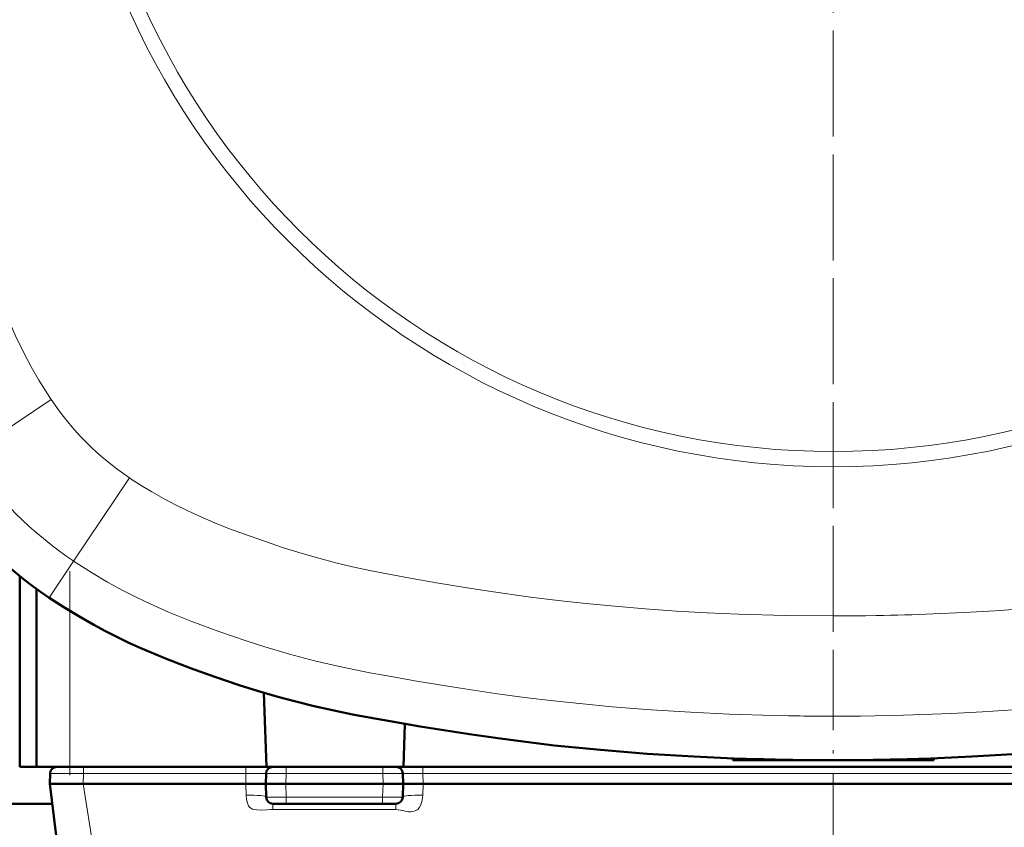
# Model space of a CAD drawing. Extents: x -2065 to 2446, y -2260 to 958.
# Tile 11 of 63: x 275 to 422, y -1862 to -1741. Entities that reach past the tile are written whole.
import ezdxf

# ---------------------------------------------------------------- set-up
doc = ezdxf.new("R2010")
doc.units = 0
doc.linetypes.add('DASHDOT', pattern=[18.5, 12, -3, 0.5, -3])

msp = doc.modelspace()

# ---------------------------------------------------------------- linework, layer by layer
at = {"color": 7, "linetype": 'DASHDOT', "lineweight": 18}
for p, q in [((396.56, -1465.22), (396.56, -1920.22)), ((396.57, -1543.04), (396.57, -1842.39)), ((282.57, -1823.46), (282.57, -1855.38))]:
    msp.add_line(p, q, dxfattribs=at)
at = {"color": 7, "lineweight": 18}
for p, q in [((267.32, -1806.16), (279.76, -1797.82)), ((279.56, -1797.52), (279.76, -1797.82)), ((283.12, -1821.97), (291.47, -1809.53)), ((291.72, -1809.7), (291.47, -1809.53)), ((283.12, -1821.97), (279.5, -1827.37)), ((283.48, -1822.2), (283.12, -1821.97)), ((279.45, -1827.44), (279.5, -1827.37)), ((282.57, -1829.43), (282.57, -1852.72)), ((396.57, -1830.15), (397.32, -1830.15)), ((401.39, -1830.12), (403, -1830.1)), ((391.56, -1845.1), (389.89, -1845.08)), ((284.6, -1853.69), (284.56, -1855.22)), ((284.6, -1852.72), (284.6, -1853.69)), ((284.6, -1853.69), (308.86, -1853.69)), ((308.86, -1853.69), (308.82, -1855.22)), ((308.86, -1852.72), (308.86, -1853.69)), ((314.81, -1855.22), (314.85, -1853.69)), ((314.85, -1852.72), (314.85, -1853.69)), ((329.28, -1853.69), (314.85, -1853.69)), ((329.28, -1853.69), (329.28, -1852.72)), ((329.28, -1853.69), (329.32, -1855.22)), ((335.27, -1852.72), (335.27, -1853.69)), ((335.27, -1853.69), (457.86, -1853.69)), ((335.27, -1853.69), (335.31, -1855.22)), ((286.27, -1866.1), (284.55, -1855.22)), ((308.82, -1855.22), (308.87, -1856.96)), ((314.81, -1855.22), (314.87, -1857.24)), ((329.26, -1857.24), (329.32, -1855.22)), ((335.26, -1856.96), (335.31, -1855.22)), ((312.87, -1858.22), (312.87, -1859.09)), ((329.26, -1857.24), (314.87, -1857.24)), ((314.87, -1858.22), (314.87, -1857.24)), ((329.26, -1857.24), (329.26, -1858.22)), ((331.26, -1858.22), (331.26, -1859.09)), ((312.87, -1859.09), (314.47, -1859.09)), ((314.47, -1859.09), (329.66, -1859.09)), ((329.66, -1859.09), (329.76, -1859.09)), ((329.76, -1859.09), (331.26, -1859.09))]:
    msp.add_line(p, q, dxfattribs=at)
at = {"color": 7, "lineweight": 50}
for p, q in [((275.07, -1852.72), (275.07, -1824.21)), ((277.57, -1852.72), (277.57, -1826.12)), ((311.54, -1841.63), (311.93, -1852.72)), ((332.6, -1846.27), (332.37, -1852.72)), ((381.57, -1851.72), (381.56, -1851.44)), ((381.57, -1851.72), (396.19, -1851.72)), ((397.28, -1851.72), (411.57, -1851.72)), ((411.57, -1851.72), (411.57, -1851.44)), ((275.07, -1852.72), (277.57, -1852.72)), ((277.57, -1852.72), (282.57, -1852.72)), ((279.61, -1853.69), (279.57, -1855.22)), ((282.57, -1852.72), (311.93, -1852.72)), ((311.82, -1855.22), (311.86, -1853.69)), ((332.37, -1852.72), (311.93, -1852.72)), ((332.32, -1855.22), (332.28, -1853.69)), ((332.37, -1852.72), (460.76, -1852.72)), ((279.57, -1855.22), (284.55, -1855.22)), ((282.05, -1875.46), (279.57, -1855.22)), ((284.55, -1855.22), (284.56, -1855.22)), ((284.56, -1855.22), (308.82, -1855.22)), ((310.69, -1855.22), (308.82, -1855.22)), ((308.82, -1855.22), (308.82, -1855.22)), ((310.69, -1855.22), (311.82, -1855.22)), ((314.81, -1855.22), (311.82, -1855.22)), ((311.82, -1855.22), (311.87, -1857.24)), ((329.32, -1855.22), (314.81, -1855.22)), ((332.32, -1855.22), (329.32, -1855.22)), ((332.32, -1855.22), (332.26, -1857.24)), ((333.44, -1855.22), (332.32, -1855.22)), ((335.31, -1855.22), (333.44, -1855.22)), ((335.31, -1855.22), (457.82, -1855.22)), ((335.31, -1855.22), (335.31, -1855.22)), ((279.93, -1858.22), (13.2, -1858.22)), ((314.87, -1858.22), (312.87, -1858.22)), ((329.26, -1858.22), (314.87, -1858.22)), ((331.26, -1858.22), (329.26, -1858.22))]:
    msp.add_line(p, q, dxfattribs=at)
at = {"color": 7, "lineweight": 18}
for points in [[(266.43, -1764.39), (267.03, -1766.88), (267.7, -1769.4), (268.42, -1771.92), (269.27, -1774.67), (270.24, -1777.6), (271.22, -1780.37), (272.15, -1782.86), (273.27, -1785.63), (274.45, -1788.33), (275.72, -1790.95), (276.79, -1792.96), (277.92, -1794.92), (279.56, -1797.52)], [(300.09, -1814.43), (298.31, -1813.55), (296.52, -1812.6), (294.78, -1811.61), (293.21, -1810.66), (291.72, -1809.7)], [(337.3, -1825.19), (333.39, -1824.52), (330.18, -1823.94), (327.35, -1823.38), (324.78, -1822.82), (322.28, -1822.22), (319.76, -1821.55), (317.24, -1820.82), (314.48, -1819.96), (311.61, -1819.01), (308.77, -1818.01), (306.39, -1817.12), (304.06, -1816.18), (302, -1815.3), (300.09, -1814.43)], [(308.9, -1833.9), (304.81, -1832.5), (300.78, -1831.01), (297.31, -1829.6), (293.91, -1828.07), (292.24, -1827.26), (290.59, -1826.42), (288.18, -1825.1), (285.81, -1823.69), (283.48, -1822.2)], [(396.57, -1830.15), (389.42, -1830.09), (382.4, -1829.89), (377.72, -1829.68), (373.1, -1829.42), (368.48, -1829.1), (363.95, -1828.72), (359.6, -1828.3), (355.47, -1827.85), (351.36, -1827.34), (345.12, -1826.45), (341.6, -1825.9), (337.3, -1825.19)], [(411.49, -1829.86), (416.12, -1829.65), (420.76, -1829.37), (425.37, -1829.04), (429.78, -1828.67), (434.19, -1828.23), (438.32, -1827.77), (444.93, -1826.91)], [(322.83, -1837.73), (319.08, -1836.86), (315.38, -1835.88), (311.68, -1834.79), (308.9, -1833.9)], [(346.08, -1841.73), (340.23, -1840.85), (334.36, -1839.89), (329.69, -1839.08), (327.36, -1838.65), (322.83, -1837.73)], [(389.89, -1845.08), (387.68, -1845.03), (381.07, -1844.83), (375.22, -1844.55), (369.37, -1844.18), (363.53, -1843.72), (359.15, -1843.31), (354.78, -1842.85), (350.43, -1842.32), (346.08, -1841.73)], [(423.5, -1844.2), (418.83, -1844.5), (414.16, -1844.74), (407.03, -1845), (400.61, -1845.11), (396.57, -1845.13)], [(279.61, -1853.69), (279.61, -1853.69), (279.62, -1853.69), (280.8, -1853.68), (284.6, -1853.69)], [(311.86, -1853.69), (311.85, -1853.69), (311.85, -1853.69), (311.78, -1853.68), (311.23, -1853.68), (308.86, -1853.69)], [(311.86, -1853.69), (311.86, -1853.69), (311.9, -1853.69), (312.22, -1853.68), (314.85, -1853.69)], [(329.28, -1853.69), (331.96, -1853.68), (332.26, -1853.69), (332.27, -1853.69), (332.28, -1853.69)], [(335.27, -1853.69), (332.59, -1853.68), (332.31, -1853.69), (332.28, -1853.69), (332.28, -1853.69), (332.28, -1853.69)], [(308.87, -1856.96), (308.93, -1857.56), (309.08, -1858.15), (309.24, -1858.52), (309.43, -1858.76), (309.68, -1858.93), (309.83, -1859), (310.16, -1859.08), (310.5, -1859.12), (311.19, -1859.15), (311.95, -1859.11), (312.54, -1859.08), (312.87, -1859.09)], [(314.87, -1857.24), (312.16, -1857.25), (311.92, -1857.25), (311.87, -1857.24), (311.87, -1857.24), (311.87, -1857.24)], [(332.26, -1857.24), (332.26, -1857.24), (332.24, -1857.25), (332.08, -1857.25), (330.99, -1857.25), (329.26, -1857.24)], [(334.41, -1859.12), (334.55, -1859), (334.78, -1858.71), (334.96, -1858.38)], [(331.26, -1859.09), (331.59, -1859.1), (331.91, -1859.15), (332.22, -1859.23), (332.83, -1859.37), (333.15, -1859.42), (333.47, -1859.42), (333.79, -1859.39), (334.11, -1859.29), (334.41, -1859.12)]]:
    msp.add_lwpolyline(points, dxfattribs=at)
at = {"color": 7, "lineweight": 50}
for points in [[(279.45, -1827.44), (281.65, -1828.86), (283.88, -1830.21), (286.15, -1831.5), (287.86, -1832.42), (289.59, -1833.3), (291.37, -1834.16), (293.17, -1834.98)], [(293.17, -1834.98), (296.83, -1836.53), (300.55, -1837.96), (304.19, -1839.26), (307.86, -1840.49)], [(307.86, -1840.49), (310.73, -1841.38), (313.61, -1842.23), (316.32, -1842.96), (319.04, -1843.63), (321.76, -1844.24), (324.75, -1844.86), (328.12, -1845.49), (330.38, -1845.89), (334.89, -1846.65), (342.23, -1847.82), (346.45, -1848.44), (350.65, -1848.99), (354.87, -1849.49), (361.82, -1850.18), (368.78, -1850.75), (375.74, -1851.18), (382.71, -1851.48)], [(455.69, -1847.07), (448.99, -1848.11), (442.69, -1848.96), (438.49, -1849.46), (434, -1849.93), (429.5, -1850.34), (423.37, -1850.81), (417.23, -1851.18), (410.15, -1851.49)]]:
    msp.add_lwpolyline(points, dxfattribs=at)
at = {"color": 7, "lineweight": 18}
for radius in [115.14, 112.88]:
    msp.add_circle((396.57, -1692.72), radius, dxfattribs=at)
for centre, radius, start, end in [((315.31, -1773.98), 42.8, 213.846, 236.154), ((315.31, -1773.98), 57.78, 213.846, 236.154), ((397.04, -1474.19), 355.96, 270.0453, 270.7005), ((396.88, -1463.56), 366.59, 270.9551, 272.284), ((396.23, -1461.76), 383.37, 269.3018, 270.0504), ((331.25, -1856.85), 4.01, 337.5071, 358.4712)]:
    msp.add_arc(centre, radius, start, end, dxfattribs=at)
at = {"color": 7, "lineweight": 50}
for centre, radius, start, end in [((315.3, -1773.98), 64.36, 213.8462, 236.1538), ((396.23, -1464.21), 387.5, 268.0005, 270.049), ((396.9, -1464.6), 387.11, 269.9503, 271.9607), ((280.6, -1853.72), 1, 90, 178.5), ((312.85, -1853.72), 1, 90, 178.5), ((331.28, -1853.72), 1, 1.5, 90), ((312.87, -1857.22), 1, 181.5, 270), ((331.26, -1857.22), 1, 270, 358.5)]:
    msp.add_arc(centre, radius, start, end, dxfattribs=at)
at = {"color": 7, "lineweight": 18}
for centre, major_axis, start_param, end_param in [((308.87, -1857.32), (3, 0.08), 0, 1.567606), ((335.26, -1857.32), (-3, 0.08), 4.715579, 6.283185)]:
    msp.add_ellipse(centre, major_axis=major_axis, ratio=0.121828, start_param=start_param, end_param=end_param, dxfattribs=at)

doc.saveas('drawing.dxf')
